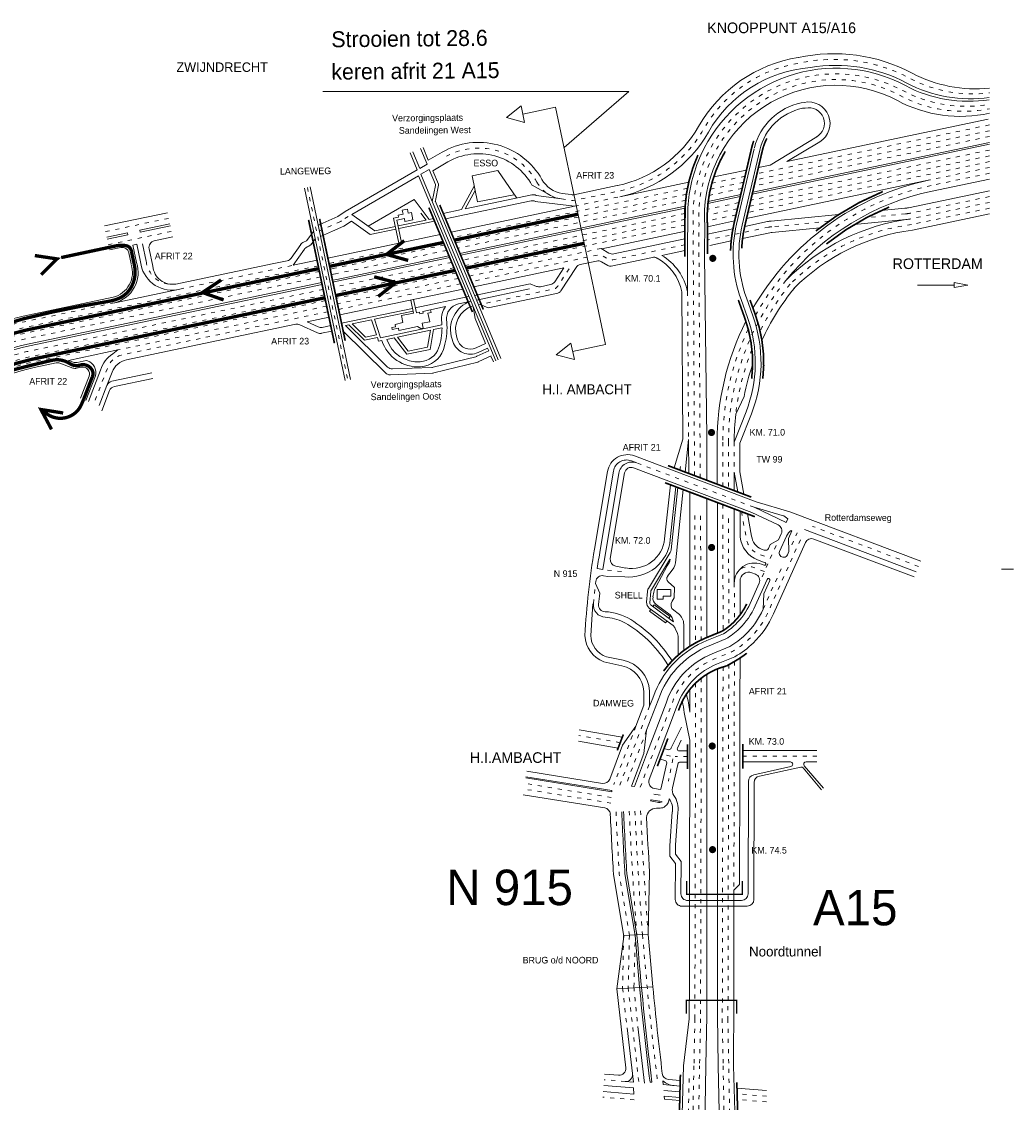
# Model space of a CAD drawing. Header units: metres. Extents: x 534 to 4683, y -2348 to -1526.
# Tile 6 of 6: x 4387 to 4683, y -1849 to -1526. Entities that reach past the tile are written whole.
import ezdxf

# ---------------------------------------------------------------- set-up
doc = ezdxf.new("R2010")
doc.units = ezdxf.units.M
doc.linetypes.add('ACAD_ISO03W100', pattern=[30, 12, -18])
doc.layers.get('0').update_dxf_attribs({"lineweight": 0})
for name, color, linetype, lineweight in [('deelstrepen', 8, 'ACAD_ISO03W100', 0), ('Kader', 7, 'Continuous', 0), ('Kunstwerk', 7, 'Continuous', 0), ('RW-MARK', 7, 'Continuous', 0), ('Spoorweg solid', 7, 'Continuous', 0), ('Strooi NIET', 10, 'Continuous', 0), ('Strooi WEL', 90, 'Continuous', 0), ('TEKST', 7, 'Continuous', 0), ('Text', 7, 'Continuous', 0)]:
    doc.layers.add(name, color=color, linetype=linetype, lineweight=lineweight)

# ---------------------------------------------------------------- blocks, each defined once
blk = doc.blocks.new('PIJL', base_point=(0, 0, -0.1))
at = {"color": 0}
for p, q in [((0, 0), (5.45, 0)), ((7.5, 0), (5.45, 0.375)), ((5.45, 0.375), (5.45, -0.375)), ((5.45, -0.375), (7.5, 0))]:
    blk.add_line(p, q, dxfattribs=at)
blk = doc.blocks.new('Pijl 1')
at = {"layer": 'Text', "xscale": 2, "yscale": 2, "zscale": 2, "rotation": 180}
blk.add_blockref('PIJL', (20, 0), dxfattribs=at)

msp = doc.modelspace()

# ---------------------------------------------------------------- linework, layer by layer
at = {"layer": 'deelstrepen', "linetype": 'ACAD_ISO03W100', "ltscale": 0.1}
for p, q in [((4675.75, -1556.98), (4606.36, -1571.54)), ((4675.75, -1560.44), (4605.51, -1575.19)), ((4675.75, -1558.71), (4605.94, -1573.36)), ((4675.75, -1564.49), (4604.52, -1579.44)), ((4675.75, -1567.95), (4603.67, -1583.08)), ((4675.75, -1566.22), (4604.1, -1581.26)), ((4675.75, -1569.68), (4658.02, -1573.41)), ((4602.37, -1574.11), (4592.42, -1576.2)), ((4602.8, -1572.29), (4592.87, -1574.37)), ((4675.75, -1571.42), (4658.37, -1575.07)), ((4472.11, -1575.66), (4484.17, -1633.1)), ((4585.6, -1575.9), (4515.68, -1590.57)), ((4601.95, -1575.93), (4592.06, -1578.01)), ((4585.29, -1577.7), (4516.34, -1592.17)), ((4585.06, -1579.48), (4517.01, -1593.76)), ((4551.85, -1581.25), (4565.36, -1578.41)), ((4600.96, -1580.18), (4591.56, -1582.16)), ((4675.75, -1580.11), (4652.33, -1585.02)), ((4584.87, -1583.42), (4518.5, -1597.35)), ((4600.11, -1583.83), (4591.49, -1585.64)), ((4675.75, -1581.84), (4652.55, -1586.71)), ((4411.83, -1588.82), (4430.71, -1584.86)), ((4482.01, -1585.78), (4475.69, -1588.59)), ((4484.33, -1584.29), (4482.3, -1585.62)), ((4584.87, -1585.15), (4519.16, -1598.94)), ((4584.87, -1586.88), (4519.83, -1600.53)), ((4412.65, -1592.73), (4431.53, -1588.77)), ((4500.59, -1593.74), (4479.81, -1598.1)), ((4513.06, -1592.86), (4480.16, -1599.76)), ((4513.72, -1594.45), (4480.51, -1601.42)), ((4559.83, -1593.87), (4520.49, -1602.12)), ((4433.99, -1605.99), (4467.85, -1598.88)), ((4479.81, -1598.1), (4478.56, -1598.37)), ((4480.16, -1599.76), (4478.91, -1600.03)), ((4515.22, -1598.03), (4480.04, -1605.42)), ((4515.88, -1599.63), (4480.39, -1607.08)), ((4480.51, -1601.42), (4479.26, -1601.68)), ((4516.55, -1601.22), (4480.74, -1608.74)), ((4517.21, -1602.81), (4481.08, -1610.4)), ((4517.87, -1604.41), (4481.43, -1612.06)), ((4585.65, -1606.78), (4585.92, -1650.87)), ((4605.48, -1671.11), (4570.47, -1657.87)), ((4596.19, -1670.33), (4596.23, -1707.94)), ((4587.79, -1673.54), (4588, -1711.59)), ((4589.49, -1673.71), (4589.7, -1710.72)), ((4597.89, -1674.52), (4597.93, -1706.74)), ((4654.6, -1688.78), (4622.98, -1676.82)), ((4607.88, -1691.84), (4612.81, -1680.83)), ((4565.89, -1690.32), (4561.19, -1689.8)), ((4557.52, -1699.89), (4558.14, -1693.89)), ((4596.23, -1718.77), (4596.01, -1823.84)), ((4597.93, -1718.04), (4597.7, -1823.84)), ((4589.74, -1722.11), (4589.52, -1823.84)), ((4588.04, -1723.58), (4587.82, -1823.84)), ((4574.31, -1730.51), (4565.39, -1754.05)), ((4570.23, -1736.49), (4563.63, -1753.88)), ((4565.52, -1741.39), (4553.21, -1739.25)), ((4580.53, -1745.38), (4578, -1744.77)), ((4581.27, -1746.23), (4579.93, -1752.86)), ((4585.61, -1745.54), (4581.96, -1745.54)), ((4624.28, -1745.45), (4602.11, -1745.45)), ((4562.87, -1757.73), (4537.08, -1753.58)), ((4562.77, -1759.44), (4536.84, -1755.25)), ((4568.25, -1798.94), (4565.24, -1780.51)), ((4566.53, -1799.04), (4566.23, -1814.71)), ((4568.25, -1798.94), (4567.93, -1814.66)), ((4569.95, -1801.08), (4569.61, -1814.43)), ((4566.23, -1814.71), (4567.55, -1826.49)), ((4567.91, -1814.52), (4571.09, -1842.87)), ((4587.84, -1823.84), (4587.54, -1837.85)), ((4589.53, -1823.84), (4589.23, -1837.85)), ((4595.98, -1823.84), (4596.26, -1837.85)), ((4597.65, -1823.84), (4597.93, -1837.85)), ((4587.54, -1837.85), (4586.03, -1911.93)), ((4587.73, -1910.76), (4589.23, -1837.85)), ((4596.26, -1837.85), (4597.43, -1904.09)), ((4599.12, -1902.92), (4597.93, -1837.85)), ((4567.03, -1842.53), (4560.72, -1842)), ((4586.09, -1841.67), (4584.64, -1912.88)), ((4569.69, -1848), (4560.36, -1847.22)), ((4609.23, -1846.93), (4600.44, -1846.2)), ((4609.23, -1848.64), (4600.49, -1847.9))]:
    msp.add_line(p, q, dxfattribs=at)
at = {"layer": 'deelstrepen', "linetype": 'ACAD_ISO03W100', "ltscale": 0.1, "flags": 128}
for points in [[(4547.98, -1579.09), (4551.5, -1579.59), (4565.01, -1576.75, 0.214293), (4590.39, -1558.28, -0.227242), (4618.98, -1538.54, -0.177344), (4651.9, -1543.01, 0.15517), (4675.75, -1547.38)], [(4587.72, -1661.67), (4587.35, -1596.18), (4587.36, -1586.81, -0.584824), (4649.93, -1546.74, 0.167983), (4675.75, -1550.81)], [(4589.42, -1662.31), (4589.04, -1596.18), (4589.05, -1586.71, -0.584861), (4649.14, -1548.24, 0.173141), (4675.75, -1552.16)], [(4584.86, -1592.73), (4563.32, -1597.28, -0.187348), (4561.89, -1597.05), (4560.21, -1596.06, 0.187072), (4558.78, -1595.82), (4521.16, -1603.72)], [(4475.34, -1599.05), (4387.96, -1617.39, 0.269012), (4339.66, -1660.83), (4335.12, -1674.87, -0.02685), (4333.76, -1678.4)], [(4550.27, -1599.94), (4546.89, -1605.12, -0.198904), (4545.63, -1605.98), (4523.71, -1610.58)], [(4476.03, -1602.36), (4388.66, -1620.7, 0.30868), (4340.7, -1670.65, -0.069689), (4337.48, -1680.85)], [(4475.68, -1600.71), (4388.31, -1619.05, 0.259154), (4342, -1659.18)], [(4476.81, -1606.1), (4389.44, -1624.43, 0.30868), (4344.52, -1671.22, -0.073219), (4340.72, -1682.99, -0.064982), (4334.62, -1692.13, -0.199736), (4305.36, -1706.56), (4298.49, -1707), (4122, -1718.31)], [(4477.16, -1607.75), (4389.79, -1626.09, 0.30868), (4346.18, -1671.51)], [(4477.51, -1609.41), (4390.14, -1627.75, 0.30868), (4347.83, -1671.81, -0.097645), (4346.6, -1682.14)], [(4414.5, -1610.08), (4387.62, -1615.72, 0.226598), (4342.13, -1650.48)], [(4478.21, -1612.73), (4416.87, -1625.61, 0.254299), (4412.51, -1629.32), (4408.34, -1640.12)], [(4601.71, -1672.41), (4603.08, -1679.9, 0.286127), (4607.12, -1685.2), (4610.31, -1686.4)], [(4571.52, -1754.66), (4574.99, -1745.5), (4580.79, -1730.2), (4581.46, -1728.45, -0.19745), (4593.65, -1716.41), (4599, -1714.22, 0.059027), (4604.04, -1710.43, 0.094518), (4609.74, -1702.26), (4620.03, -1679.24)], [(4608.57, -1690.29), (4605.42, -1689.1, 0.292859), (4600.88, -1690.05)]]:
    msp.add_lwpolyline(points, format="xyb", dxfattribs=at)
at = {"layer": 'deelstrepen', "linetype": 'ACAD_ISO03W100', "ltscale": 0.1}
for points in [[(4543.74, -1577.44, -0.115338), (4540.66, -1574.08, 0.417941), (4513.21, -1566.56)], [(4658.37, -1575.07, 0.218065), (4605.93, -1613.81, 0.218065)], [(4675.75, -1578.37), (4651.98, -1583.36, -0.027941), (4650.69, -1583.55), (4639.07, -1584.66)], [(4627.78, -1585.74), (4610.76, -1587.36, 0.027941), (4609.84, -1587.5), (4591.89, -1591.27)], [(4614.98, -1603.42, 0.172161), (4597.85, -1651.7), (4597.85, -1665.5)], [(4616.25, -1604.55, 0.055569), (4607.3, -1618.52, 0.055569)], [(4603.77, -1618, 0.111679), (4596.15, -1651.7), (4596.15, -1664.86)], [(4604.86, -1623.99, 0.06697), (4600.01, -1643.37)]]:
    msp.add_lwpolyline(points, format="xyb", dxfattribs=at)
for points in [[(4600.53, -1582), (4591.49, -1583.9)], [(4599.55, -1651.7), (4599.55, -1660.67)], [(4608.19, -1701.57), (4613.6, -1689.46)], [(4599.6, -1693.77), (4599.61, -1705.24)], [(4599.62, -1717.16), (4599.47, -1786.7)]]:
    msp.add_lwpolyline(points, dxfattribs=at)
at = {"layer": 'deelstrepen', "linetype": 'ACAD_ISO03W100', "ltscale": 0.1, "flags": 128}
for points in [[(4477.86, -1611.07), (4444.2, -1618.14), (4415.47, -1624.17)], [(4616.78, -1682.34), (4618.4, -1678.73)], [(4573.4, -1737.7), (4567.14, -1754.23)]]:
    msp.add_lwpolyline(points, dxfattribs=at)
at = {"layer": 'deelstrepen', "linetype": 'ACAD_ISO03W100', "ltscale": 0.1}
for centre, radius, start, end in [((4481.2, -1583.96), 2, 293.9526, 303.4837), ((4660.48, -1648.68), 62.48, 97.2965, 135.1491), ((4431.62, -1596.92), 7.67, 185.7121, 279.0569), ((5575.3, -1718.35), 1011.97, 182.47294, 183.52168), ((5577.56, -1718.29), 1010.27, 182.47294, 184.57043), ((5577.56, -1718.29), 1008.57, 182.47294, 184.57043), ((5577.56, -1718.29), 1006.87, 182.47294, 184.57529), ((5577.56, -1718.29), 1008.57, 184.57529, 187.07766), ((5577.56, -1718.29), 1012.52, 185.44824, 186.11473)]:
    msp.add_arc(centre, radius, start, end, dxfattribs=at)
at = {"layer": 'Kader', "color": 253}
msp.add_line((4679.4, -1689.64), (4682.93, -1689.64), dxfattribs=at)
at = {"layer": 'Kunstwerk', "color": 9}
for p, q in [((4586.21, -1786.7), (4586.21, -1818.32)), ((4591.43, -1786.7), (4591.43, -1818.32)), ((4594.54, -1786.7), (4594.54, -1818.32)), ((4599.48, -1786.7), (4599.41, -1818.32))]:
    msp.add_line(p, q, dxfattribs=at)
at = {"layer": 'Kunstwerk'}
for p, q in [((4566.56, -1799.25), (4564.54, -1814.9)), ((4573.89, -1798.52), (4566.52, -1798.95)), ((4575.27, -1814.28), (4573.9, -1798.61)), ((4575.27, -1814.28), (4564.54, -1814.9))]:
    msp.add_line(p, q, dxfattribs=at)
at = {"layer": 'Kunstwerk', "const_width": 0.5}
for points in [[(4598.47, -1594.49, -0.050231), (4599.52, -1586.38), (4604.75, -1563.92, -0.029777), (4605.39, -1561.74)], [(4601.8, -1593.79, -0.044936), (4602.73, -1587.13), (4607.96, -1564.67, -0.062047), (4609.31, -1561.01)], [(4596.88, -1564.9, 0.148555), (4591.55, -1586.93), (4591.54, -1595.54)], [(4588.73, -1565.99, 0.091481), (4584.87, -1581.69), (4584.86, -1596.33)], [(4643.95, -1576.87, 0.072114), (4623.96, -1588.62, 0.072114)], [(4645.84, -1581.5, 0.072114), (4627.09, -1592.52, 0.072114)], [(4604.78, -1632.74, 0.116854), (4602.77, -1614.78), (4600.79, -1609.25)], [(4604.29, -1609.25), (4605.88, -1613.66, -0.114463), (4608.11, -1632.74)], [(4578.48, -1720, -0.139045), (4591.07, -1710.12), (4595.96, -1708.11, 0.053125), (4599.32, -1705.53, 0.087072), (4603.3, -1699.98, 0.087072)], [(4582.92, -1731.8), (4583.57, -1730.09, -0.237155), (4597.32, -1718.48), (4599.81, -1717.05, 0.035906), (4603.3, -1714.7, 0.035906)]]:
    msp.add_lwpolyline(points, format="xyb", dxfattribs=at)
at = {"layer": 'Kunstwerk'}
for points, const_width in [([(4511.63, -1580.87), (4524.65, -1612.1)], 0.5), ([(4508.39, -1581.67), (4521.39, -1612.83)], 0.5), ([(4472.46, -1585.33), (4480.18, -1622.14)], 0.5), ([(4475.76, -1585.02), (4483.4, -1621.41)], 0.5), ([(4604.67, -1668.08), (4579.78, -1658.67)], 0.5), ([(4605.74, -1673.94), (4578.92, -1663.8)], 0.5), ([(4564.65, -1743.69), (4566.45, -1738.95)], 0.5), ([(4576.62, -1748.42), (4579.76, -1740.14)], 0.5), ([(4585.62, -1741.85), (4585.6, -1749.24)], 0.5), ([(4602.14, -1741.75), (4602.12, -1749.14)], 0.5), ([(4602.03, -1782.7), (4602.02, -1786.7), (4585.36, -1786.7), (4585.37, -1782.7)], 0.4), ([(4600.25, -1822.32), (4600.26, -1818.32), (4585.29, -1818.32), (4585.29, -1822.32)], 0.4), ([(4583.49, -1840.5), (4583.17, -1853.26)], 0.5), ([(4600.35, -1842.78), (4600.67, -1854.72)], 0.5)]:
    msp.add_lwpolyline(points, dxfattribs=dict(at, const_width=const_width))
at = {"layer": 'RW-MARK'}
for p, q in [((4675.4, -1555.31), (4615.29, -1567.93)), ((4610.26, -1568.99), (4624.22, -1560.55)), ((4505.86, -1564.01), (4507.83, -1568.74)), ((4506.64, -1563.68), (4508.22, -1567.48)), ((4600.29, -1586.56), (4605.53, -1564.1)), ((4601.95, -1586.95), (4607.18, -1564.49)), ((4675.75, -1562.75), (4604.95, -1577.61)), ((4675.75, -1562.18), (4605.09, -1577.01)), ((4615.29, -1567.93), (4625.1, -1562)), ((4502.78, -1565.3), (4504.92, -1570.42)), ((4503.56, -1564.97), (4505.66, -1569.99)), ((4512.36, -1565.09), (4508.22, -1567.48)), ((4504.92, -1570.42), (4483.39, -1582.87)), ((4507.83, -1568.74), (4505.66, -1569.99)), ((4508.47, -1570.29), (4506.03, -1571.7)), ((4508.47, -1570.29), (4510.35, -1574.79)), ((4514.06, -1568.03), (4509.54, -1570.65)), ((4509.54, -1570.65), (4511.23, -1574.7)), ((4521.27, -1572.18), (4528.93, -1570.58)), ((4528.93, -1570.58), (4534.62, -1578.81)), ((4603.22, -1570.46), (4593.43, -1572.52)), ((4610.26, -1568.99), (4606.79, -1569.72)), ((4505.3, -1572.16), (4485.36, -1583.69)), ((4505.3, -1572.16), (4528.33, -1627.41)), ((4506.03, -1571.7), (4529.1, -1627.07)), ((4521.27, -1572.18), (4522.9, -1579.92)), ((4585.98, -1574.08), (4565.36, -1578.41)), ((4658.02, -1573.41), (4603.25, -1584.9)), ((4675.75, -1573.16), (4658.72, -1576.73)), ((4471.28, -1575.83), (4483.34, -1633.27)), ((4472.94, -1575.48), (4484.99, -1632.93)), ((4510.38, -1575.08), (4509.4, -1579.8)), ((4511.26, -1574.99), (4510.32, -1579.57)), ((4518.13, -1582.27), (4521.93, -1575.31)), ((4519.22, -1582.04), (4522.2, -1576.58)), ((4551.73, -1577.9), (4548.22, -1577.41)), ((4551.15, -1577.92), (4564.66, -1575.08)), ((4504.02, -1579.23), (4490.26, -1587.19)), ((4508.44, -1585.17), (4504.02, -1579.23)), ((4510.35, -1579.86), (4529.88, -1626.72)), ((4538.91, -1579.65), (4513.36, -1585.01)), ((4539.12, -1577.87), (4519.22, -1582.04)), ((4522.9, -1579.92), (4533.74, -1577.83)), ((4551.85, -1581.25), (4540.17, -1579.8)), ((4601.38, -1578.36), (4591.72, -1580.39)), ((4601.53, -1577.75), (4591.79, -1579.8)), ((4411.48, -1587.15), (4430.36, -1583.19)), ((4483.39, -1582.87), (4481.49, -1584.13)), ((4485.36, -1583.69), (4492.21, -1588.58)), ((4500.71, -1583.65), (4499.19, -1583.97)), ((4499.19, -1583.97), (4499.3, -1584.51)), ((4501.97, -1582.13), (4500.45, -1582.45)), ((4500.45, -1582.45), (4500.71, -1583.65)), ((4502.22, -1583.33), (4501.97, -1582.13)), ((4503.19, -1583.13), (4502.22, -1583.33)), ((4503.64, -1585.3), (4503.19, -1583.13)), ((4507.53, -1585.37), (4505.98, -1583.29)), ((4518.13, -1582.27), (4512.69, -1583.41)), ((4551.85, -1581.25), (4515.01, -1588.98)), ((4584.9, -1581.24), (4517.67, -1595.35)), ((4584.87, -1581.83), (4567.12, -1585.55)), ((4585.72, -1581.7), (4585.66, -1596.33)), ((4675.75, -1583.57), (4652.76, -1588.39)), ((4422.04, -1588.41), (4431.06, -1586.52)), ((4422.16, -1589), (4431.18, -1587.11)), ((4481.19, -1584.29), (4475.83, -1586.67)), ((4482.99, -1587.21), (4479.57, -1588.73)), ((4485.26, -1585.7), (4482.99, -1587.21)), ((4485.26, -1585.7), (4490.89, -1589.72)), ((4498.37, -1587.29), (4492.21, -1588.58)), ((4499.3, -1584.51), (4497.85, -1584.81)), ((4497.85, -1584.81), (4499.41, -1592.26)), ((4498.84, -1585.4), (4501.07, -1584.93)), ((4498.84, -1585.4), (4500.24, -1592.08)), ((4507.53, -1585.37), (4499.2, -1587.11)), ((4510.07, -1585.7), (4499.37, -1587.94)), ((4501.07, -1584.93), (4501.25, -1585.8)), ((4501.25, -1585.8), (4503.64, -1585.3)), ((4508.44, -1585.17), (4509.74, -1584.9)), ((4567.12, -1585.55), (4517.89, -1595.89)), ((4590.75, -1586.6), (4590.74, -1595.21)), ((4599.69, -1585.65), (4591.54, -1587.36)), ((4412.18, -1590.48), (4418.38, -1589.18)), ((4412.3, -1591.07), (4418.51, -1589.77)), ((4426.39, -1591.59), (4431.88, -1590.43)), ((4473.99, -1588.73), (4471.89, -1591.59)), ((4479.57, -1588.73), (4476.05, -1590.29)), ((4511.73, -1589.67), (4478.21, -1596.71)), ((4498.54, -1588.12), (4490.89, -1589.72)), ((4585.02, -1588.73), (4560.01, -1593.97)), ((4416.39, -1593.6), (4412.98, -1594.32)), ((4421.19, -1592.6), (4420.01, -1592.84)), ((4421.12, -1598.1), (4420.01, -1592.84)), ((4422.3, -1597.85), (4421.19, -1592.6)), ((4423.99, -1597.68), (4422.88, -1592.43)), ((4470.1, -1592.67), (4467.29, -1596.71)), ((4471.89, -1591.59), (4470.98, -1591.96)), ((4472.46, -1593.2), (4472.09, -1593.35)), ((4474.46, -1590.97), (4473.32, -1592.53)), ((4584.86, -1591.01), (4563.59, -1595.47)), ((4419.45, -1598.45), (4418.76, -1595.15)), ((4471.2, -1594.06), (4467.85, -1598.88)), ((4514.39, -1596.04), (4480.85, -1603.08)), ((4514.61, -1596.57), (4480.97, -1603.63)), ((4562.16, -1595.24), (4559.83, -1593.87)), ((4575.13, -1596.52), (4562.8, -1599.12)), ((4584.86, -1594.47), (4577.95, -1595.93)), ((4590.74, -1596.18), (4591.34, -1650.15)), ((4432.83, -1604.5), (4461.54, -1598.47)), ((4466.06, -1597.52), (4461.54, -1598.47)), ((4474.99, -1597.38), (4467.85, -1598.88)), ((4548.65, -1599.68), (4521.82, -1605.31)), ((4548.65, -1599.68), (4545.97, -1603.78)), ((4552.35, -1599.5), (4547.8, -1606.46)), ((4558.49, -1597.62), (4553.61, -1598.64)), ((4561.79, -1598.96), (4559.91, -1597.85)), ((4480.85, -1603.08), (4479.6, -1603.34)), ((4476.38, -1604.02), (4389.01, -1622.36)), ((4476.49, -1604.57), (4389.13, -1622.91)), ((4414.57, -1610.06), (4433.99, -1605.99)), ((4480.97, -1603.63), (4479.72, -1603.9)), ((4518.54, -1606), (4481.78, -1613.72)), ((4538.6, -1604.39), (4522.02, -1607.87)), ((4538.47, -1605.95), (4522.61, -1609.28)), ((4538.6, -1604.39), (4540.56, -1605.17)), ((4544.71, -1604.64), (4541.71, -1605.27)), ((4414.15, -1608.43), (4387.27, -1614.08)), ((4502.98, -1609.27), (4503.79, -1613.15)), ((4503.81, -1609.09), (4504.64, -1613.05)), ((4520.33, -1608.22), (4504.33, -1611.58)), ((4520.64, -1609.69), (4517.22, -1610.41)), ((4546.54, -1607.32), (4526.08, -1611.61)), ((4583.96, -1606.78), (4584.22, -1650.83)), ((4603.52, -1614.51), (4601.6, -1609.14)), ((4603.2, -1608.57), (4605.12, -1613.93)), ((4503.5, -1611.76), (4482.3, -1616.2)), ((4503.68, -1612.58), (4492.13, -1615.01)), ((4505.54, -1612.86), (4504.64, -1613.05)), ((4505.54, -1612.86), (4505.65, -1613.39)), ((4513.34, -1611.22), (4506.54, -1612.65)), ((4506.54, -1612.65), (4506.65, -1613.18)), ((4509.07, -1613), (4508.1, -1613.2)), ((4508.89, -1612.16), (4509.07, -1613)), ((4521.6, -1611.26), (4522.16, -1614.81)), ((4523.71, -1610.58), (4523.2, -1610.69)), ((4526.08, -1611.61), (4523.71, -1610.58)), ((4478.56, -1614.39), (4472.04, -1615.76)), ((4475.29, -1617.27), (4472.04, -1615.76)), ((4491.29, -1615.18), (4485.44, -1616.41)), ((4492.74, -1619.62), (4491.29, -1615.18)), ((4493.93, -1620.55), (4492.13, -1615.01)), ((4498.27, -1616.51), (4500.65, -1616)), ((4500.21, -1613.9), (4503.79, -1613.15)), ((4500.65, -1616), (4500.21, -1613.9)), ((4505.65, -1613.39), (4506.65, -1613.18)), ((4508.63, -1615.72), (4506.36, -1616.2)), ((4506.36, -1616.2), (4506.65, -1617.61)), ((4508.1, -1613.2), (4508.63, -1615.72)), ((4522.16, -1614.81), (4525.32, -1622.24)), ((4475.09, -1619.05), (4469.86, -1616.62)), ((4479.43, -1618.54), (4476.34, -1619.19)), ((4479.08, -1616.88), (4476.54, -1617.41)), ((4495.4, -1630.99), (4482.8, -1618.58)), ((4484.44, -1616.62), (4483.45, -1616.83)), ((4496.07, -1629.27), (4483.45, -1616.83)), ((4489.14, -1621.25), (4484.44, -1616.62)), ((4489.41, -1620.32), (4485.44, -1616.41)), ((4512.28, -1616.69), (4493.93, -1620.55)), ((4497.35, -1617.49), (4498.43, -1617.26)), ((4497.47, -1618.06), (4497.35, -1617.49)), ((4499.31, -1617.68), (4497.47, -1618.06)), ((4498.43, -1617.26), (4498.27, -1616.51)), ((4508.84, -1618.28), (4498.97, -1620.35)), ((4499.44, -1618.33), (4499.31, -1617.68)), ((4504.98, -1617.17), (4499.44, -1618.33)), ((4506, -1617.74), (4504.98, -1617.17)), ((4506.65, -1617.61), (4506, -1617.74)), ((4508.84, -1618.28), (4508, -1623.28)), ((4509.73, -1618.1), (4508.74, -1624)), ((4512.3, -1617.56), (4509.73, -1618.1)), ((4493, -1620.43), (4489.14, -1621.25)), ((4492.74, -1619.62), (4489.41, -1620.32)), ((4493.36, -1621.53), (4493, -1620.43)), ((4494.35, -1621.32), (4493.36, -1621.53)), ((4498.05, -1620.55), (4495.81, -1621.02)), ((4501.85, -1625.44), (4498.05, -1620.55)), ((4502.19, -1624.5), (4498.97, -1620.35)), ((4415.47, -1624.17), (4400.77, -1627.26)), ((4413.98, -1625.35), (4415.47, -1624.17)), ((4508.74, -1624), (4501.85, -1625.44)), ((4508, -1623.28), (4502.19, -1624.5)), ((4526.25, -1624.42), (4522.75, -1626.04)), ((4526.97, -1625.96), (4523.31, -1627.65)), ((4525.91, -1623.62), (4526.25, -1624.42)), ((4526.93, -1625.98), (4527.69, -1627.7)), ((4397.09, -1628.03), (4390.49, -1629.42)), ((4402.08, -1629.56), (4398.2, -1628.11)), ((4402.21, -1627.79), (4400.77, -1627.26)), ((4406, -1627.31), (4403.32, -1627.88)), ((4406.47, -1627.45), (4406, -1627.31)), ((4522.39, -1626.17), (4509.67, -1629.34)), ((4522.96, -1627.78), (4509.91, -1631.03)), ((4404.64, -1629.34), (4403.19, -1629.64)), ((4406.92, -1632.01), (4404.38, -1638.59)), ((4408.8, -1631.86), (4405.97, -1639.21)), ((4410.36, -1630.17), (4406.76, -1639.51)), ((4410.36, -1630.17), (4406.76, -1639.51)), ((4425.63, -1630.99), (4413.7, -1633.5)), ((4509.51, -1631.09), (4496.88, -1631.57)), ((4509.27, -1629.4), (4497.55, -1629.84)), ((4412.24, -1634.74), (4409.93, -1640.73)), ((4425.98, -1632.66), (4414.46, -1635.07)), ((4413.01, -1636.31), (4410.7, -1642.31)), ((4602.54, -1638.04), (4600.01, -1643.37)), ((4599.55, -1651.7), (4603.11, -1642.6)), ((4584.22, -1650.83), (4581.66, -1659.38)), ((4585.92, -1650.87), (4584.89, -1660.6)), ((4585.92, -1650.87), (4585.98, -1661.01)), ((4591.34, -1650.15), (4591.4, -1663.06)), ((4570.47, -1657.87), (4568.85, -1657.26)), ((4606.08, -1669.52), (4569.79, -1655.8)), ((4557.87, -1683.63), (4561.75, -1660.42)), ((4563.49, -1660.34), (4559.54, -1683.91)), ((4560.3, -1689.67), (4565.11, -1660.95)), ((4562.57, -1686.41), (4566.85, -1660.87)), ((4604.87, -1672.7), (4569.53, -1659.33)), ((4600.63, -1666.55), (4599.55, -1660.69)), ((4601.25, -1660.53), (4602.48, -1667.25)), ((4580.51, -1664.39), (4578.79, -1680.56)), ((4582.14, -1665.01), (4580.47, -1680.74)), ((4582.69, -1665.22), (4580.72, -1683.8)), ((4584.33, -1665.84), (4582.1, -1686.83)), ((4586.34, -1666.6), (4586.34, -1712.58)), ((4591.43, -1668.53), (4591.43, -1709.97)), ((4594.54, -1669.7), (4594.54, -1708.7)), ((4613.87, -1673.53), (4605.48, -1671.11)), ((4605.48, -1671.11), (4615.11, -1675.67)), ((4616.22, -1672.45), (4606.08, -1669.52)), ((4601.39, -1680.06), (4601.39, -1672.29)), ((4603.56, -1673.11), (4604.77, -1679.74)), ((4655.28, -1687.22), (4616.22, -1672.45)), ((4615.11, -1675.66), (4615.02, -1675.63)), ((4615.11, -1675.67), (4615.61, -1674.57)), ((4612.81, -1680.83), (4610.34, -1682.19)), ((4615.92, -1684.28), (4615.75, -1680.49)), ((4616.81, -1678.12), (4616.57, -1678.03)), ((4653.93, -1690.35), (4620.6, -1677.74)), ((4580.44, -1684.63), (4573.92, -1695.36)), ((4580.26, -1686.85), (4574.82, -1695.81)), ((4608.82, -1687.66), (4606.52, -1686.79)), ((4560.3, -1689.67), (4558.66, -1689.43)), ((4564.19, -1688.71), (4567.21, -1689.25)), ((4579.58, -1688.57), (4576.2, -1694.93)), ((4581.07, -1689.94), (4579.69, -1691.67)), ((4608.47, -1688.43), (4607.72, -1688.15)), ((4558.14, -1693.89), (4558.22, -1693.27)), ((4561.85, -1691.75), (4560.5, -1691.54)), ((4561.85, -1691.75), (4566.87, -1691.87)), ((4579.83, -1693.36), (4581.69, -1695.05)), ((4558.14, -1693.89), (4559.42, -1696.8)), ((4573.64, -1696.25), (4573.4, -1699.47)), ((4574.64, -1696.27), (4574.39, -1699.63)), ((4575.53, -1696.51), (4575.31, -1697.86)), ((4576.53, -1698.54), (4576.53, -1695.67)), ((4576.53, -1695.67), (4580.58, -1695.67)), ((4580.59, -1695.67), (4580.59, -1697.66)), ((4581.69, -1695.05), (4581.66, -1698.18)), ((4608.19, -1701.57), (4608.39, -1696.95)), ((4557.39, -1699.96), (4556.7, -1709.36)), ((4575.71, -1700.22), (4575.29, -1700.78)), ((4580.45, -1703.69), (4575.71, -1700.22)), ((4576.25, -1700.15), (4580.42, -1703.19)), ((4578.31, -1698.54), (4576.53, -1698.54)), ((4580.59, -1697.66), (4578.31, -1697.66)), ((4578.31, -1697.66), (4578.31, -1698.54)), ((4581.66, -1698.18), (4581.01, -1699.15)), ((4581.66, -1698.18), (4581.66, -1698.18)), ((4581.29, -1706.43), (4574.21, -1701.23)), ((4574.7, -1701.59), (4574.28, -1702.16)), ((4579.02, -1705.64), (4574.28, -1702.16)), ((4581.4, -1705.27), (4574.74, -1700.38)), ((4581.5, -1701.88), (4582.85, -1702.86)), ((4562.45, -1704.14), (4561.05, -1703.93)), ((4579.44, -1705.07), (4579.02, -1705.64)), ((4580.45, -1703.69), (4580.03, -1704.26)), ((4584.49, -1706.09), (4584.49, -1713.88)), ((4581.95, -1707.26), (4582.63, -1708.84)), ((4582.79, -1709.62), (4582.79, -1715.27)), ((4561.46, -1715.73), (4566.4, -1716.78)), ((4560.68, -1717.24), (4566.05, -1718.44)), ((4594.54, -1719.37), (4594.54, -1786.7)), ((4591.43, -1720.94), (4591.43, -1786.7)), ((4586.34, -1725.45), (4586.34, -1732.31)), ((4584.65, -1732.41), (4586.32, -1740.64)), ((4566.14, -1739.78), (4553.31, -1737.54)), ((4570.23, -1736.49), (4566.25, -1742.18)), ((4573.4, -1737.7), (4572.61, -1744.59)), ((4583.78, -1736.78), (4580.75, -1742.93)), ((4564.91, -1743.01), (4553.11, -1740.95)), ((4583.77, -1740.63), (4582.62, -1742.99)), ((4586.32, -1740.64), (4586.21, -1786.7)), ((4579.94, -1743.49), (4578.62, -1743.13)), ((4585.61, -1743.85), (4582.96, -1743.85)), ((4624.28, -1743.75), (4602.12, -1743.75)), ((4578.96, -1746.73), (4577.41, -1746.32)), ((4579.43, -1747.37), (4577.67, -1755.27)), ((4582.72, -1747.94), (4581.14, -1754.92)), ((4585.6, -1747.24), (4583.23, -1747.24)), ((4616.33, -1747.14), (4602.11, -1747.14)), ((4616.33, -1747.14), (4602.13, -1747.14)), ((4616.45, -1748.54), (4605.38, -1750.99)), ((4620.5, -1748.31), (4626.21, -1754.98)), ((4624.28, -1747.14), (4621.04, -1747.14)), ((4563, -1755.7), (4537.38, -1751.57)), ((4601.25, -1749.14), (4601.17, -1783.74)), ((4619.45, -1748.71), (4607.1, -1751.35)), ((4620.11, -1748.94), (4625.68, -1755.44)), ((4563.05, -1756.05), (4537.33, -1751.9)), ((4568.89, -1754.4), (4569.77, -1754.49)), ((4603.81, -1752.94), (4603.74, -1786.52)), ((4605.51, -1753.3), (4605.44, -1788.22)), ((4560.9, -1760.85), (4536.59, -1756.93)), ((4563.05, -1756.05), (4563, -1755.7)), ((4577.49, -1757.1), (4575.61, -1756.8)), ((4577.5, -1755.39), (4575.74, -1755.1)), ((4577.67, -1755.27), (4577.5, -1755.39)), ((4574.59, -1758.79), (4574.75, -1758.47)), ((4576.58, -1759.11), (4574.59, -1758.79)), ((4576.63, -1758.78), (4574.75, -1758.47)), ((4576.34, -1760.96), (4577.48, -1760.91)), ((4580.31, -1772.15), (4581.08, -1762.02)), ((4582.01, -1771.95), (4582.77, -1762.16)), ((4580.3, -1772.3), (4580.3, -1775.26)), ((4582, -1772.1), (4582, -1774.68)), ((4580.3, -1775.26), (4581.99, -1777.43)), ((4581.96, -1788.2), (4581.99, -1777.43)), ((4582, -1774.68), (4583.69, -1776.85)), ((4583.67, -1786.5), (4583.69, -1776.85)), ((4566.56, -1799.25), (4563.52, -1780.61)), ((4569.96, -1798.96), (4566.95, -1780.57)), ((4570.52, -1798.88), (4567.5, -1780.45)), ((4574.28, -1780.03), (4573.89, -1798.52)), ((4601.17, -1783.74), (4599.48, -1785.42)), ((4599.48, -1786.7), (4599.48, -1785.42)), ((4603.44, -1790.2), (4583.96, -1790.2)), ((4601.74, -1788.5), (4585.67, -1788.5)), ((4569.96, -1798.96), (4571.3, -1814.33)), ((4573.89, -1798.52), (4573.89, -1798.52)), ((4564.54, -1814.9), (4567.17, -1838.44)), ((4586.14, -1818.32), (4586.13, -1823.84)), ((4591.43, -1818.32), (4591.43, -1822.85)), ((4594.54, -1818.32), (4594.54, -1822.85)), ((4599.41, -1818.32), (4599.37, -1837.85)), ((4591.13, -1837.85), (4591.43, -1822.85)), ((4594.54, -1822.85), (4594.81, -1837.85)), ((4584.41, -1837.85), (4586.13, -1823.84)), ((4567.55, -1826.49), (4569.48, -1842.74)), ((4570.8, -1826.14), (4572.8, -1843.02)), ((4584.41, -1837.85), (4582.81, -1901.5)), ((4565.02, -1840.66), (4560.86, -1840.31)), ((4583.45, -1842.2), (4579.91, -1841.91)), ((4569.47, -1844.44), (4560.6, -1843.7)), ((4569.48, -1842.74), (4567.03, -1842.53)), ((4569.47, -1844.44), (4569.59, -1846.29)), ((4574.99, -1842.7), (4574.42, -1842.75)), ((4578.38, -1843.48), (4578.28, -1842.37)), ((4583.4, -1843.91), (4578.38, -1843.48)), ((4583.36, -1845.61), (4578.52, -1845.2)), ((4609.23, -1845.23), (4600.39, -1844.49)), ((4569.59, -1846.29), (4560.47, -1845.52)), ((4583.32, -1847.31), (4578.67, -1846.92)), ((4578.67, -1846.92), (4578.74, -1847.78)), ((4583.3, -1848.16), (4578.74, -1847.78))]:
    msp.add_line(p, q, dxfattribs=at)
at = {"layer": 'RW-MARK', "linetype": 'ACAD_ISO03W100', "ltscale": 0.5}
msp.add_line((4624.28, -1743.75), (4602.13, -1743.75), dxfattribs=at)
at = {"layer": 'RW-MARK'}
for points in [[(4618.71, -1536.86, 0.227229), (4588.92, -1557.43, -0.214322), (4564.67, -1575.08)], [(4622.32, -1539.85, 0.248476), (4591.86, -1559.12, -0.214268), (4565.36, -1578.41)], [(4650.72, -1545.24, 0.432232), (4589.59, -1565.99, 0.432232)], [(4648.35, -1549.74, 0.549087), (4590.73, -1582.36, 0.4032)], [(4625.1, -1562, 0.847009), (4620.44, -1550.28), (4619.6, -1550.37, 0.287587), (4605.6, -1563.81)], [(4624.05, -1560.65, 0.865889), (4620.8, -1551.94), (4619.95, -1552.03, 0.292112), (4607.18, -1564.49)], [(4658.02, -1573.41, 0.213213), (4605.17, -1611.7, 0.213213)], [(4658.72, -1576.73, 0.172161), (4614.98, -1603.42, 0.172161)], [(4675.75, -1576.63), (4651.63, -1581.69, -0.027941), (4650.53, -1581.86), (4643.42, -1582.54)], [(4630.73, -1583.75), (4610.6, -1585.67, 0.027941), (4609.49, -1585.84), (4602.7, -1587.27)], [(4652.33, -1585.02, -0.027941), (4650.85, -1585.25), (4635.42, -1586.72)], [(4625.13, -1587.7), (4610.92, -1589.06, 0.027941), (4610.19, -1589.17), (4602.05, -1590.88)], [(4617.52, -1605.68, 0.063116), (4607.84, -1621.34, 0.063116)], [(4520.9, -1609.59, 0.408496), (4515.3, -1620.9), (4515.55, -1621.65, 0.449212), (4523.09, -1624.93), (4525.91, -1623.62)], [(4494.35, -1621.32, 0.347827), (4505.93, -1629.17, 0.301963), (4512.72, -1624.07, 0.083634), (4513.81, -1617.55), (4513.78, -1616.62, 0.016373), (4513.68, -1615.32, -0.387153), (4517.22, -1610.41)], [(4521.48, -1610.98, 0.411985), (4516.73, -1620.43), (4516.98, -1621.18, 0.449212), (4522.46, -1623.57), (4525.32, -1622.24)], [(4387.27, -1614.08, 0.1994), (4344.19, -1643.58), (4342.13, -1650.48, 0.040116), (4338.06, -1660.31), (4333.48, -1674.39, -0.024392), (4332.32, -1677.45)], [(4603.06, -1615.6, 0.117559), (4594.45, -1651.7), (4594.45, -1664.21)], [(4495.83, -1621.02, 0.343845), (4505.83, -1627.67, 0.302255), (4511.3, -1623.58, 0.083551), (4512.31, -1617.55)], [(4389.01, -1622.36, 0.30868), (4342.34, -1670.96, -0.058853), (4339.7, -1680.02, -0.058853)], [(4389.13, -1622.91, 0.30868), (4342.89, -1671.06, -0.058565), (4340.23, -1680.2, -0.058565)], [(4605.07, -1628.37, 0.034193), (4602.54, -1638.04)], [(4390.49, -1629.42, 0.30868), (4349.51, -1672.09, -0.097645), (4348.28, -1682.42)], [(4600.01, -1643.37, 0.02787), (4599.55, -1651.7)], [(4612.81, -1680.83), (4613.62, -1679.01, 0.407891), (4612.65, -1676.38), (4604.87, -1672.7)], [(4574.19, -1752.42), (4576.58, -1746.1), (4582.38, -1730.81), (4583.04, -1729.08, -0.197042), (4594.29, -1717.98), (4599.75, -1715.74, 0.060153), (4605.22, -1711.65, 0.094605), (4611.29, -1702.96), (4620.82, -1681.65, -0.397053), (4623.35, -1680.6), (4653.26, -1691.91)], [(4607.73, -1683.61), (4608.53, -1683.91, 0.397053), (4609.8, -1683.38), (4610.34, -1682.19)], [(4573.4, -1737.7), (4576.82, -1728.7), (4577.51, -1726.87, -0.198295), (4592.04, -1712.48), (4597.11, -1710.4, 0.055659), (4601.09, -1707.37, 0.094246), (4605.86, -1700.53), (4609.38, -1692.65)], [(4574.31, -1726), (4574.31, -1730.51), (4575.23, -1728.09), (4575.93, -1726.24, -0.198579), (4591.39, -1710.91), (4596.34, -1708.87, 0.054023), (4599.91, -1706.15, 0.094106), (4604.31, -1699.84), (4607.01, -1693.78, 0.431585), (4605.9, -1691.09), (4604.82, -1690.69)], [(4569.77, -1754.49), (4573.4, -1744.89), (4579.2, -1729.6), (4579.88, -1727.81, -0.197815), (4593, -1714.84), (4598.24, -1712.69, 0.057786), (4602.86, -1709.2, 0.094421), (4608.19, -1701.57)], [(4537.62, -1749.89), (4560.24, -1753.54, 0.356036), (4562.42, -1752.27), (4566.25, -1742.18)]]:
    msp.add_lwpolyline(points, format="xyb", dxfattribs=at)
for points in [[(4599.17, -1588.01), (4591.54, -1589.61)], [(4598.65, -1591.59), (4592.24, -1592.94)], [(4585.66, -1595.49), (4585.65, -1606.78)], [(4590.74, -1595.21), (4590.74, -1596.18)], [(4468.61, -1616.48), (4446.85, -1621.05), (4418.13, -1627.07)], [(4604.7, -1643.22), (4601.25, -1652.02), (4601.25, -1660.53)], [(4613.13, -1684.28), (4615.17, -1679.71)], [(4615.75, -1680.49), (4616.81, -1678.12)], [(4615.45, -1685.32), (4615.92, -1684.28)], [(4601.3, -1703.28), (4601.3, -1693.12)], [(4608.39, -1696.95), (4610.16, -1693)], [(4601.25, -1749.14), (4601.29, -1728.57), (4601.3, -1716.14)], [(4570.23, -1736.49), (4572.62, -1730.19), (4572.62, -1726.09)], [(4568.89, -1754.4), (4572.61, -1744.59)]]:
    msp.add_lwpolyline(points, dxfattribs=at)
at = {"layer": 'RW-MARK', "flags": 128}
for points in [[(4599.55, -1660.69), (4599.56, -1666.15)], [(4599.57, -1671.6), (4599.6, -1693.77)]]:
    msp.add_lwpolyline(points, dxfattribs=at)
at = {"layer": 'RW-MARK'}
for centre, radius, start, end in [((4629.34, -1585.71), 49.99, 62.1441, 102.2691), ((4629.92, -1584.37), 45.17, 62.0009, 99.6865), ((4671.49, -1506.2), 40, 241.9793, 276.1176), ((4669.51, -1509.94), 40, 241.9793, 278.9724), ((4669.91, -1509.18), 40, 241.9793, 278.3911), ((4667.14, -1514.43), 40, 241.9793, 282.4303), ((4630.22, -1584.31), 44.57, 155.7366, 176.6442), ((4509.89, -1574.98), 0.5, 348.3624, 22.6295), ((4510.77, -1574.89), 0.5, 348.3624, 22.6295), ((4510.81, -1579.67), 0.5, 168.3624, 202.6295), ((4539.32, -1581.6), 2, 64.67, 101.8534), ((4539.53, -1579.82), 2, 64.67, 101.8534), ((4629.67, -1584.37), 38.98, 177.0525, 183.2835), ((4476.64, -1588.5), 2, 113.9526, 130.136), ((4480.38, -1582.46), 2, 293.9526, 303.4837), ((4639.25, -1595.64), 40, 166.8811, 199.7264), ((4639.25, -1595.64), 38.3, 166.8811, 199.7264), ((4660.48, -1648.68), 64.18, 97.2965, 135.1491), ((4660.48, -1648.68), 60.78, 97.2965, 135.1491), ((4416.8, -1595.56), 2, 11.8534, 101.8534), ((4471.74, -1593.81), 2, 112.1662, 145.2076), ((4472.85, -1595.2), 2, 112.1662, 145.2076), ((4471.7, -1591.34), 2, 292.1662, 323.7748), ((4465.65, -1595.57), 2, 281.8631, 325.2076), ((4563.18, -1593.52), 2, 239.4697, 281.8534), ((4575.54, -1598.48), 2, 61.2391, 101.9147), ((4569.3, -1609.85), 14.98, 11.8534, 61.2391), ((4569.33, -1610.2), 16.67, 11.8534, 58.8978), ((4412.2, -1601.01), 7.67, 284.65, 17.9948), ((4412.2, -1600.99), 9.37, 284.65, 17.9948), ((4431.62, -1596.92), 9.37, 185.7121, 279.0569), ((4431.89, -1598.6), 5.97, 185.7121, 279.0569), ((4554.02, -1600.6), 2, 101.8534, 146.8516), ((4558.9, -1599.57), 2, 59.4697, 101.8534), ((4562.51, -1597.74), 1.41, 239.4697, 281.9147), ((4541.3, -1603.31), 2, 248.2737, 281.8534), ((4544.3, -1602.68), 2, 281.8534, 326.8516), ((4546.13, -1605.36), 2, 281.8534, 326.8516), ((4493.89, -1617.58), 18.42, 2.7576, 6.5097), ((4565.87, -1628.01), 40, 338.6105, 19.7264), ((4565.87, -1628.01), 41.7, 338.6105, 19.7264), ((4469.02, -1618.44), 2, 65.1134, 101.8534), ((4475.93, -1617.24), 2, 245.1134, 281.8534), ((4476.13, -1615.46), 2, 245.1134, 281.8534), ((4418.23, -1632.32), 8.16, 121.3688, 164.7335), ((4521.91, -1624.23), 2, 284.0005, 294.8498), ((4397.5, -1629.99), 2, 69.5497, 101.8534), ((4402.91, -1625.92), 2, 249.5497, 281.8534), ((4405.29, -1630.89), 3.64, 344.6654, 71.0457), ((4497.47, -1627.84), 2, 225.4142, 272.1781), ((4522.47, -1625.84), 2, 284.0005, 294.8498), ((4402.78, -1627.68), 2, 249.5497, 281.8534), ((4405.05, -1631.29), 2, 338.9248, 101.8534), ((4496.8, -1629.57), 2, 225.4142, 272.1781), ((4509.19, -1627.4), 2, 272.1781, 284.0005), ((4509.43, -1629.09), 2, 272.1781, 284.0005), ((4414.11, -1635.46), 2, 101.8534, 158.9248), ((4414.88, -1637.03), 2, 101.8534, 158.9248), ((4567.67, -1661.41), 6, 69.2839, 170.4984), ((4567.43, -1661), 4, 69.2839, 170.4984), ((4569.05, -1661.61), 4, 69.2839, 170.4984), ((4568.82, -1661.2), 2, 69.2839, 170.4984), ((4612.76, -1677.38), 4, 44.6528, 73.9008), ((4568.22, -1679.63), 12.31, 263.714, 354.856), ((4568.95, -1679.51), 9.89, 259.8372, 353.9313), ((4609.35, -1679.3), 8, 185.4149, 249.2839), ((4609.35, -1679.3), 4.6, 185.4149, 249.2839), ((4618.82, -1681.34), 4, 124.1842, 155.9066), ((4767.9, -1719.98), 213.16, 170.1795, 177.1494), ((4767.9, -1719.97), 211.46, 170.1795, 171.6949), ((4578.73, -1683.59), 2, 328.7404, 353.9313), ((4564.54, -1686.74), 2, 170.4984, 259.8372), ((4576.39, -1686.04), 4.07, 321.5668, 351.3605), ((4576.52, -1683.88), 4.77, 321.5668, 324.6625), ((4577.33, -1686.97), 4.77, 321.5668, 1.6428), ((4614.29, -1684.8), 1.27, 155.9066, 335.9066), ((4605.6, -1693.76), 6, 69.2839, 180.084), ((4603.9, -1693.12), 2.6, 69.2839, 179.9832), ((4608.65, -1688.04), 0.426, 245.9066, 65.9066), ((4560.2, -1693.52), 2, 81.4767, 172.8804), ((4580.67, -1692.44), 1.24, 141.5668, 227.7873), ((4609.77, -1692.82), 0.425, 335.9066, 155.9066), ((4767.9, -1719.97), 209.76, 173.6573, 174.5675), ((4575.63, -1696.4), 2, 148.7404, 175.778), ((4575.48, -1696.33), 0.848, 141.5668, 175.778), ((4579.03, -1697.07), 3.55, 142.8628, 170.8596), ((4561.2, -1700.24), 3.7, 174.5675, 267.6555), ((4561.07, -1700.31), 2, 174.5675, 267.6555), ((4575.4, -1699.62), 2, 175.778, 233.7286), ((4575.24, -1699.69), 0.848, 175.778, 233.7286), ((4577.65, -1698.24), 2.36, 170.8596, 233.8459), ((4582.68, -1700.26), 2, 146.3166, 233.8459), ((4560.34, -1718.12), 15.83, 58.3016, 87.6555), ((4576.5, -1706.32), 5.01, 12.1636, 38.6471), ((4580.49, -1706.09), 4, 0, 53.8459), ((4560.34, -1718.12), 14.13, 58.3016, 81.4362), ((4548.78, -1736.85), 36.15, 30.8528, 58.3016), ((4548.78, -1736.85), 37.84, 31.6448, 58.3016), ((4580.11, -1708.04), 2, 23.143, 53.7286), ((4563.47, -1709.24), 8.47, 180.9452, 250.731), ((4563.53, -1709.23), 6.83, 181.0898, 252.3583), ((4580.79, -1709.62), 2, 0, 23.143), ((4564.33, -1726.56), 8.3, 3.2304, 78.0392), ((4564.33, -1726.56), 10, 3.2304, 78.0392), ((4548.78, -1736.85), 36.15, 7.0515, 12.5107), ((4548.78, -1736.85), 37.84, 7.0515, 15.2392), ((4580.06, -1742.79), 0.706, 260.121, 348.7447), ((4583.2, -1743.25), 0.644, 156.0622, 248.1684), ((4578.72, -1747.4), 0.706, 2.2027, 80.121), ((4583.42, -1747.92), 0.706, 105.9461, 182.2052), ((4616.33, -1747.85), 0.706, 280.452, 90), ((4621.04, -1747.85), 0.706, 90, 220.5686), ((4619.58, -1749.4), 0.706, 40.5686, 100.452), ((4583.89, -1755.54), 2.83, 167.2136, 214.7799), ((4576.81, -1757.77), 3.39, 309.5171, 353.9768), ((4575.72, -1761.21), 5.43, 351.4373, 34.7318), ((4575.74, -1761.2), 7.1, 352.3059, 34.7799), ((4560.58, -1762.82), 2, 2.5083, 80.8423), ((4576.25, -1763.8), 2.84, 88.1472, 178.7306), ((4577.29, -1757.26), 1.98, 249.0617, 293.7386), ((4575.2, -1769.52), 10.84, 74.5924, 82.4444), ((4577.61, -1758.93), 1.98, 266.1227, 313.1968), ((5573.57, -1718.45), 1011.97, 182.50835, 183.52168), ((5577.01, -1718.41), 1011.97, 182.47294, 183.52168), ((5577.56, -1718.29), 1011.97, 182.47294, 183.52168), ((5577.56, -1718.29), 1005.18, 182.59145, 183.52168), ((4582.3, -1772.3), 2, 175.6208, 179.8728), ((4584, -1772.1), 2, 175.5305, 179.8728), ((4585.67, -1786.5), 2, 179.8728, 270), ((4601.74, -1786.5), 2, 270, 359.8729), ((4583.96, -1788.2), 2, 179.8728, 270), ((4603.44, -1788.2), 2, 270, 359.8729), ((5577.56, -1718.29), 1010.26, 184.57529, 187.07389), ((5577.56, -1718.29), 1014.22, 185.44471, 185.46012), ((5577.56, -1718.29), 1010.83, 185.45179, 187.07263), ((5577.56, -1718.29), 1006.87, 185.47046, 186.95181), ((4565.19, -1838.67), 2, 265.2069, 6.3948), ((4567.2, -1840.54), 2, 265.2069, 6.7816), ((4580.08, -1839.91), 2, 186.9518, 265.2069), ((4582.14, -1837.78), 6, 229.9836, 265.2069)]:
    msp.add_arc(centre, radius, start, end, dxfattribs=at)
at = {"layer": 'RW-MARK', "ltscale": 0.5}
msp.add_arc((4576.06, -1753.13), 2, 159.2326, 260.8423, dxfattribs=at)
at = {"layer": 'Spoorweg solid'}
for p, q in [((4539.18, -1574.92), (4543.74, -1577.44)), ((4547.98, -1579.09), (4540.38, -1578.01)), ((4418.51, -1589.77), (4418.38, -1589.18)), ((4422.16, -1589), (4422.04, -1588.41)), ((4425.95, -1599.19), (4424.85, -1593.95)), ((4413.76, -1630.79), (4412.24, -1634.74)), ((4583.35, -1660.02), (4583.5, -1658.9)), ((4589.6, -1909.47), (4591.13, -1837.85)), ((4594.81, -1837.85), (4596.14, -1904.98)), ((4599.37, -1837.85), (4599.82, -1854.74))]:
    msp.add_line(p, q, dxfattribs=at)
for centre, radius, start, end in [((4523.22, -1583.88), 21.7, 29.3107, 120.0389), ((4523.22, -1583.88), 18.3, 29.3107, 120.0389), ((4549.38, -1569.19), 8.3, 209.3107, 261.9451), ((4549.38, -1569.19), 10, 235.6279, 261.9451), ((4426.8, -1593.54), 2, 101.8534, 191.8534), ((4518.15, -1614.81), 6, 143.2631, 186.5097), ((4419.36, -1632.95), 6, 101.8534, 158.9248), ((4605.81, -1752.94), 2, 102.4686, 179.8729), ((4607.51, -1753.3), 2, 102.062, 179.8729)]:
    msp.add_arc(centre, radius, start, end, dxfattribs=at)
at = {"layer": 'Strooi NIET', "linetype": 'ACAD_ISO03W100', "ltscale": 0.1, "const_width": 1}
for points in [[(4398.58, -1596.58), (4415.06, -1593.07, -0.101251), (4418.01, -1593.05, -0.324921), (4419.56, -1594.72)], [(4419.56, -1594.72), (4420.47, -1598.98, -0.193791), (4419.28, -1605.77, -0.15655), (4415.68, -1608.82, -0.058911), (4412.76, -1609.65, 0.021479), (4387.33, -1614.85, 0.180257), (4369.15, -1627.32, -0.108565), (4369.15, -1627.32, 0.10168), (4354.55, -1639.86, 0.002819), (4348.43, -1648.11, 0.078695), (4343.23, -1658.21, 0.01776), (4340.49, -1667.66, 0.010637), (4338.75, -1675.22, -0.064715), (4337.43, -1679.03, -65.612772)], [(4347.49, -1682.12), (4349.42, -1668.82, -0.128535), (4356.72, -1651.55, -0.010486), (4362.97, -1643.77, -0.112145), (4375.53, -1634.22, 0.022147), (4381.23, -1631.32, -0.064353), (4384.12, -1630.14, -0.007713), (4395.83, -1627.25, -0.114085), (4398.83, -1627.25, -0.087433), (4401.18, -1628.24, 0.219275), (4404.22, -1628.68, -0.329815), (4407.71, -1629.96, -0.275333), (4407.82, -1632.33), (4405.33, -1638.8)], [(4405.33, -1638.8), (4404.65, -1640.4, -0.563778), (4393.06, -1642.06, -1.401627)]]:
    msp.add_lwpolyline(points, format="xyb", dxfattribs=at)
at = {"layer": 'Strooi NIET', "const_width": 1}
for points in [[(4390.72, -1595.98), (4397.35, -1596.98), (4392.57, -1601.69)], [(4395.69, -1647.86), (4392.54, -1641.94), (4399.17, -1642.97)]]:
    msp.add_lwpolyline(points, dxfattribs=at)
at = {"layer": 'Strooi WEL'}
for p, q in [((4546.24, -1551.73), (4536.45, -1553.78)), ((4546.24, -1551.73), (4536.45, -1553.78)), ((4546.24, -1551.73), (4561.1, -1622.54)), ((4561.1, -1622.54), (4551.32, -1624.6))]:
    msp.add_line(p, q, dxfattribs=at)
for points in [[(4535.94, -1551.33), (4531.56, -1554.81), (4536.97, -1556.23), (4535.94, -1551.33)], [(4550.8, -1622.15), (4546.42, -1625.63), (4551.83, -1627.04), (4550.8, -1622.15)]]:
    msp.add_lwpolyline(points, dxfattribs=at)
at = {"layer": 'Strooi WEL', "const_width": 1, "flags": 128}
for points in [[(4552.94, -1583.63), (4516.01, -1591.38)], [(4512.73, -1592.07), (4478.73, -1599.2)], [(4554.76, -1592.33), (4519.5, -1599.73)], [(4516.21, -1600.42), (4480.56, -1607.91)]]:
    msp.add_lwpolyline(points, dxfattribs=at)
at = {"layer": 'Strooi WEL', "const_width": 1}
for points in [[(4502.2, -1597.43), (4495.73, -1595.64), (4501.05, -1591.55)], [(4447.08, -1609.23), (4440.75, -1607.01), (4446.33, -1603.28)], [(4492.05, -1602.32), (4498.53, -1604.05), (4493.26, -1608.2)]]:
    msp.add_lwpolyline(points, dxfattribs=at)
at = {"layer": 'Strooi WEL', "const_width": 1, "flags": 128}
for points in [[(4475.51, -1599.88), (4388.14, -1618.22, 0.269012), (4340.47, -1661.09), (4335.93, -1675.13, -0.023402), (4334.74, -1678.29, -0.023402)], [(4477.34, -1608.58), (4389.97, -1626.92, 0.309201), (4346.98, -1671.77, -0.098636), (4345.79, -1681.88), (4345.74, -1682.12, -0.000033), (4345.73, -1682.12, -0.000033)]]:
    msp.add_lwpolyline(points, format="xyb", dxfattribs=at)
at = {"layer": 'TEKST'}
for p, q in [((4476.71, -1546.98), (4568.13, -1546.98)), ((4568.13, -1546.98), (4548.76, -1563.71))]:
    msp.add_line(p, q, dxfattribs=at)
at = {"layer": 'Text', "linetype": 'Continuous', "const_width": 1.02, "flags": 128}
for points in [[(4592.61, -1596.81, 1), (4593.71, -1596.81, 1)], [(4592.23, -1648.8, 1), (4593.34, -1648.8, 1)], [(4592.81, -1682.57, 1), (4592.81, -1683.67, 1)], [(4593.01, -1741.84, 1), (4593.01, -1742.95, 1)], [(4593.1, -1772.77, 1), (4593.1, -1773.87, 1)]]:
    msp.add_lwpolyline(points, format="xyb", close=True, dxfattribs=at)

# ---------------------------------------------------------------- block references
at = {"layer": 'Text', "linetype": 'Continuous', "rotation": 180}
msp.add_blockref('Pijl 1', (4674.3, -1604.81), dxfattribs=at)

# ---------------------------------------------------------------- texts
at = {"layer": 'Text', "linetype": 'Continuous'}
for s, height, rotation, p in [('Strooien tot 28.6', 4.7576, 0.5621, (4479.28, -1533.81)), ('keren afrit 21 A15', 4.7576, 0.5621, (4479.28, -1543.48)), ('Verzorgingsplaats', 1.9781, 0.5621, (4497.42, -1555.95)), ('Sandelingen West', 1.9781, 0.5621, (4499.43, -1559.63)), ('LANGEWEG', 1.978, 0.5621, (4463.93, -1571.81)), ('Verzorgingsplaats', 1.9781, 0.5621, (4491.02, -1635.48)), ('Sandelingen Oost', 1.9781, 0.5621, (4491.02, -1639.15)), ('Rotterdamseweg', 1.9781, 359.8138, (4626.6, -1675.17)), ('SHELL', 1.978, 359.8138, (4563.88, -1698.34)), ('DAMWEG', 1.978, 359.8138, (4557.42, -1730.57))]:
    msp.add_text(s, height=height, rotation=rotation, dxfattribs=at).set_placement(p)
for s, height, p in [('KNOOPPUNT A15/A16', 3.1791, (4591.52, -1529.59)), ('ZWIJNDRECHT', 2.8259, (4433, -1541.15)), ('ESSO', 1.978, (4521.71, -1569.35)), ('AFRIT 23', 1.978, (4552.4, -1573)), ('AFRIT 22', 1.978, (4426.52, -1597.1)), ('ROTTERDAM', 3.179, (4646.87, -1600)), ('KM. 70.1', 1.978, (4566.98, -1603.79)), ('AFRIT 23', 1.978, (4461.3, -1622.52)), ('AFRIT 22', 1.978, (4389.06, -1634.51)), ('H.I. AMBACHT', 2.9672, (4542.27, -1637.39)), ('KM. 71.0', 1.978, (4604.16, -1649.72)), ('AFRIT 21', 1.978, (4566.27, -1654.19)), ('TW 99', 1.978, (4606.17, -1657.79)), ('KM. 72.0', 1.978, (4563.98, -1682.02)), ('N 915', 1.978, (4545.68, -1691.92)), ('AFRIT 21', 1.978, (4603.93, -1727.01)), ('KM. 73.0', 1.978, (4603.9, -1742.02)), ('H.I.AMBACHT', 3.1791, (4520.58, -1747.43)), ('KM. 74.5', 1.978, (4604.69, -1774.49)), ('N 915', 10.597, (4513.59, -1789.89)), ('A15', 10.597, (4623.1, -1795.92)), ('Noordtunnel', 2.9672, (4604, -1805.21)), ('BRUG o/d NOORD', 1.9781, (4536.39, -1807.3))]:
    msp.add_text(s, height=height, dxfattribs=at).set_placement(p)

doc.saveas('drawing.dxf')
